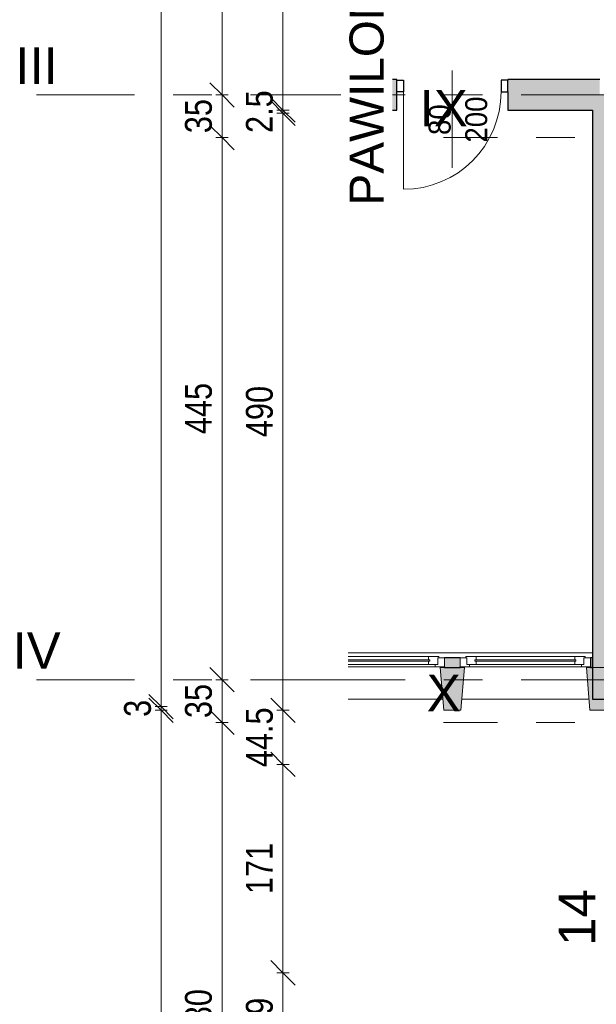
# Model space of a CAD drawing. Header units: centimetres. Extents: x -1737 to 22393, y -8842 to 3760.
# Tile 11 of 44: x -1717 to -1243, y 2097 to 2905. Entities that reach past the tile are written whole.
import ezdxf

# ---------------------------------------------------------------- set-up
doc = ezdxf.new("R2010")
doc.units = ezdxf.units.CM
doc.linetypes.add('Oś', pattern=[222.25, 127, -31.75, 31.75, -31.75])
for name, color, linetype, lineweight in [('A-ANNO-DIMS', 211, 'Continuous', 13), ('A-ANNO-DIMS-100', 211, 'Continuous', 13), ('A-ANNO-NOTE', 131, 'Continuous', 9), ('A-DETL-GENF', 92, 'Continuous', 9), ('A-DETL-MEDM', 33, 'Continuous', 25), ('A-DOOR', 31, 'Continuous', 13), ('A-GLAZ', 151, 'Continuous', 13), ('A-WALL', 113, 'Continuous', 13), ('G-ANNO-TEXT', 231, 'Continuous', 13), ('S-GRID', 1, 'Continuous', 13), ('S-GRID-IDEN', 1, 'Continuous', 13)]:
    doc.layers.add(name, color=color, linetype=linetype, lineweight=lineweight)
doc.styles.add('Arial', font='arial.ttf', dxfattribs={"width": 0.9, "height": 18})
doc.styles.add('Arial Narrow_1', font='ARIALN.TTF', dxfattribs={"height": 22})
doc.styles.add('Arial_1', font='arial.ttf', dxfattribs={"height": 30})
doc.styles.add('Arial_4', font='arial.ttf', dxfattribs={"height": 28})
doc.dimstyles.new('Diagonal_1_100__0_1_', dxfattribs={"dimscale": 30.48, "dimtxt": 22.515481, "dimasz": 0.656168, "dimexe": 0.164042, "dimexo": 0.0625, "dimgap": 0.065617, "dimtad": 1, "dimdec": 1, "dimrnd": 0.1, "dimdsep": 46, "dimtxsty": 'Arial Narrow_1', "dimblk1": 'OBLIQUE', "dimblk2": 'OBLIQUE', "dimsah": 1, "dimcen": 0.09, "dimazin": 0, "dimtfac": 1, "dimtdec": 4, "dimtix": 1, "dimtmove": 0, "dimatfit": 3, "dimfxl": 0.164042, "dimfxlon": 1, "dimtvp": 1, "dimtolj": 1, "dimtzin": 0, "dimarcsym": 2})

# ---------------------------------------------------------------- blocks, each defined once
blk = doc.blocks.new('Elewacja północna - dekoracje1 - Elewacja północna - dekoracje-1864882-3_piętro I __3_90 m_ - stan istniejący')
at = {"layer": 'A-WALL'}
h = blk.add_hatch(color=10, dxfattribs=at)
h.paths.add_polyline_path([(2338.33, 1221.62), (2373.33, 1221.62), (2373.33, 1238.62), (2338.33, 1235.62)], flags=0)
h.paths.add_polyline_path([(2338.33, 1341.62), (2373.33, 1338.62), (2373.33, 1358.62), (2338.33, 1355.62)], flags=0)
at = {"layer": 'A-WALL', "color": 9}
for p, q in [((2373.33, 1358.62), (2338.33, 1355.62)), ((2373.33, 1338.62), (2373.33, 1358.62)), ((2338.33, 1355.62), (2338.33, 1341.62)), ((2338.33, 1341.62), (2373.33, 1338.62)), ((2373.33, 1238.62), (2338.33, 1235.62)), ((2373.33, 1221.62), (2373.33, 1238.62)), ((2338.33, 1235.62), (2338.33, 1221.62)), ((2338.33, 1221.62), (2373.33, 1221.62))]:
    blk.add_line(p, q, dxfattribs=at)
blk = doc.blocks.new('Okno - automatyczna etykieta - 107x___ _-20_cm jednoskrzydłowe bez węgarka-V44-3_piętro I __3_90 m_ - stan istniejący')
at = {"layer": 'A-GLAZ', "color": 9}
for p, q in [((40.5, 5), (-25.51, 5)), ((-25.51, 2.25), (41.5, 2.25)), ((41.5, 1.25), (-25.51, 1.25)), ((40.5, 5), (49, 5)), ((40.5, 2.25), (40.5, 5)), ((41.5, 2.25), (40.5, 2.25)), ((40.5, 1.25), (41.5, 1.25)), ((40.5, -1.5), (40.5, 1.25)), ((41.5, 2.25), (41.5, 1.25)), ((41.5, 1.25), (41.5, 2.25)), ((48, 4), (48, -1.5)), ((49, 4), (48, 4)), ((48, 4), (53.5, 4)), ((48, -1.5), (48, 4)), ((49, 5), (49, 4)), ((53.5, 4), (53.5, -3.5)), ((40.5, -1.5), (-25.51, -1.5)), ((46, -3.5), (-25.51, -3.5)), ((-25.51, -3.5), (53.5, -3.5)), ((48, -1.5), (40.5, -1.5)), ((46, -1.5), (48, -1.5)), ((46, -3.5), (46, -1.5)), ((53.5, -3.5), (46, -3.5))]:
    blk.add_line(p, q, dxfattribs=at)
blk = doc.blocks.new('Okno - automatyczna etykieta - 107x___ _-20_cm jednoskrzydłowe bez węgarka-V45-3_piętro I __3_90 m_ - stan istniejący')
at = {"layer": 'A-GLAZ', "color": 9}
for p, q in [((-46, 3.5), (-53.5, 3.5)), ((-53.5, 3.5), (-53.5, -4)), ((-53.5, 3.5), (53.5, 3.5)), ((-40.5, 1.5), (-48, 1.5)), ((-48, 1.5), (-48, -4)), ((-48, -4), (-48, 1.5)), ((-48, 1.5), (-46, 1.5)), ((-46, 1.5), (-46, 3.5)), ((46, 3.5), (-46, 3.5)), ((-40.5, -1.25), (-40.5, 1.5)), ((40.5, 1.5), (-40.5, 1.5)), ((48, 1.5), (40.5, 1.5)), ((40.5, 1.5), (40.5, -1.25)), ((53.5, 3.5), (46, 3.5)), ((46, 3.5), (46, 1.5)), ((46, 1.5), (48, 1.5)), ((48, -4), (48, 1.5)), ((48, 1.5), (48, -4)), ((53.5, -4), (53.5, 3.5)), ((-53.5, -4), (-48, -4)), ((-48, -4), (-49, -4)), ((-49, -4), (-49, -5)), ((-49, -5), (-40.5, -5)), ((41.5, -1.25), (-41.5, -1.25)), ((-41.5, -1.25), (-41.5, -2.25)), ((-41.5, -2.25), (-41.5, -1.25)), ((-41.5, -1.25), (-40.5, -1.25)), ((-41.5, -2.25), (41.5, -2.25)), ((-40.5, -2.25), (-41.5, -2.25)), ((-40.5, -5), (-40.5, -2.25)), ((40.5, -5), (-40.5, -5)), ((40.5, -1.25), (41.5, -1.25)), ((40.5, -2.25), (40.5, -5)), ((41.5, -2.25), (40.5, -2.25)), ((40.5, -5), (49, -5)), ((41.5, -2.25), (41.5, -1.25)), ((41.5, -1.25), (41.5, -2.25)), ((49, -4), (48, -4)), ((48, -4), (53.5, -4)), ((49, -5), (49, -4))]:
    blk.add_line(p, q, dxfattribs=at)
blk = doc.blocks.new('DRZWI 1S - automatyczna etykieta - Drzwi 80-2146377-3_piętro I __3_90 m_ - stan istniejący')
at = {"layer": 'A-DETL-GENF', "color": 253}
for p, q in [((-45.5, -2.5), (-45.5, -12.05)), ((-40, -2.5), (-45.5, -2.5)), ((-40, -12.05), (-40, -2.5)), ((45.5, -2.5), (40, -2.5)), ((40, -2.5), (40, -12.05)), ((45.5, -12.05), (45.5, -2.5)), ((-45.5, -12.05), (-40, -12.05)), ((40, -12.05), (45.5, -12.05))]:
    blk.add_line(p, q, dxfattribs=at)
at = {"layer": 'A-DETL-MEDM', "color": 53}
for p, q in [((-40, -2.5), (-45.5, -2.5)), ((-45.5, -2.5), (-45.5, -12.05)), ((-40, -12.05), (-40, -2.5)), ((40, -12.05), (40, -2.5)), ((40, -2.5), (45.5, -2.5)), ((45.5, -2.5), (45.5, -12.05)), ((-45.5, -12.05), (-40, -12.05)), ((45.5, -12.05), (40, -12.05))]:
    blk.add_line(p, q, dxfattribs=at)
at = {"layer": 'A-DOOR', "color": 9}
blk.add_line((40, -2.5), (40, 77.5), dxfattribs=at)
blk.add_arc((40, -2.5), 80, 90, 180, dxfattribs=at)
blk = doc.blocks.new('Pawilon A_rvt-1-3_piętro I __3_90 m_ - stan istniejący')
at = {"layer": 'A-WALL'}
h = blk.add_hatch(color=10, dxfattribs=at)
h.paths.add_polyline_path([(-1447.13, 2830.83), (-1407.12, 2830.83), (-1407.12, 2855.83), (-1447.13, 2855.83), (-1447.13, 2845.83)], flags=0)
h.paths.add_polyline_path([(-1316.12, 2830.83), (-1246.62, 2830.83), (-1246.62, 2843.33), (-1240.62, 2843.33), (-1240.62, 2855.83), (-1316.12, 2855.83), (-1316.12, 2845.83)], flags=0)
blk.add_hatch(color=10, dxfattribs=at).paths.add_polyline_path([(-1234.62, 2347.33), (-1234.62, 2843.33), (-1246.62, 2843.33), (-1246.62, 2347.33)], flags=0)
h = blk.add_hatch(color=10, dxfattribs=at)
h.paths.add_polyline_path([(-1356.5, 2373.33), (-1355.12, 2373.33), (-1355.12, 2381.33), (-1368.12, 2381.33), (-1368.12, 2373.33), (-1366.75, 2373.33)], flags=0)
h.paths.add_polyline_path([(-1246.62, 2373.33), (-1246.62, 2381.33), (-1248.12, 2381.33), (-1248.12, 2373.33)], flags=0)
at = {"layer": 'A-ANNO-NOTE', "color": 133, "lineweight": 13}
blk.add_line((-1361.62, 2863.33), (-1361.62, 2783.33), dxfattribs=at)
at = {"layer": 'A-WALL', "color": 53, "lineweight": 25}
for p, q in [((-1407.12, 2855.83), (-1447.13, 2855.83)), ((-1407.12, 2855.38), (-1407.12, 2855.83)), ((-1240.62, 2855.83), (-1316.12, 2855.83)), ((-1316.12, 2855.83), (-1316.12, 2855.38)), ((-1407.12, 2830.83), (-1407.12, 2845.83)), ((-1316.12, 2845.83), (-1316.12, 2830.83)), ((-1447.13, 2830.83), (-1407.12, 2830.83)), ((-1316.12, 2830.83), (-1246.62, 2830.83)), ((-1246.62, 2830.83), (-1246.62, 2347.33)), ((-1355.12, 2381.33), (-1368.12, 2381.33)), ((-1246.62, 2381.33), (-1248.12, 2381.33)), ((-1246.62, 2373.33), (-1246.62, 2381.33)), ((-1368.12, 2373.83), (-1368.12, 2373.33)), ((-1368.12, 2373.33), (-1355.12, 2373.33)), ((-1355.12, 2373.33), (-1355.12, 2373.83)), ((-1248.12, 2373.83), (-1248.12, 2373.33)), ((-1248.12, 2373.33), (-1246.62, 2373.33)), ((-1246.62, 2347.33), (-1234.62, 2347.33))]:
    blk.add_line(p, q, dxfattribs=at)
at = {"layer": 'A-WALL', "color": 9}
for p, q in [((-1447.13, 2385.33), (-1246.62, 2385.33)), ((-1369.39, 2347.33), (-1447.13, 2347.33)), ((-1249.39, 2347.33), (-1353.85, 2347.33))]:
    blk.add_line(p, q, dxfattribs=at)
at = {"layer": 'S-GRID', "linetype": 'Oś'}
for p, q in [((-1177.97, 2843.33), (-1702.93, 2843.33)), ((-1177.97, 2363.33), (-1702.93, 2363.33))]:
    blk.add_line(p, q, dxfattribs=at)
at = {"color": 9, "lineweight": 13}
for name, p, rotation in [('DRZWI 1S - automatyczna etykieta - Drzwi 80-2146377-3_piętro I __3_90 m_ - stan istniejący', (-1361.62, 2843.33), 180), ('Okno - automatyczna etykieta - 107x___ _-20_cm jednoskrzydłowe bez węgarka-V45-3_piętro I __3_90 m_ - stan istniejący', (-1301.62, 2377.33), 180), ('Elewacja północna - dekoracje1 - Elewacja północna - dekoracje-1864882-3_piętro I __3_90 m_ - stan istniejący', (-13, 0), 90.00000000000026)]:
    blk.add_blockref(name, p, dxfattribs=dict(at, rotation=rotation))
blk.add_blockref('Okno - automatyczna etykieta - 107x___ _-20_cm jednoskrzydłowe bez węgarka-V44-3_piętro I __3_90 m_ - stan istniejący', (-1421.62, 2377.33), dxfattribs=at)
at = {"layer": 'A-ANNO-NOTE', "lineweight": 211, "char_height": 18, "attachment_point": 5, "rotation": 90, "line_spacing_factor": 0.936439, "style": 'Arial'}
for s, insert, width in [('\\pxqc,t6.35,12.7,19.05,25.4,31.75,38.1,44.45,50.8,57.15,63.5,69.85,76.2,82.55,88.9,95.25,101.6,107.95,114.3,120.65,127,133.35,139.7,146.05,152.4,158.75,165.1,171.45,177.8,184.15,190.5,196.85,203.2;{200}', (-1341.86, 2823.09), 38.07), ('\\pxqc,t6.35,12.7,19.05,25.4,31.75,38.1,44.45,50.8,57.15,63.5,69.85,76.2,82.55,88.9,95.25,101.6,107.95,114.3,120.65,127,133.35,139.7,146.05,152.4,158.75,165.1,171.45,177.8,184.15,190.5,196.85,203.2;{200}', (-1341.86, 2823.09), 38.07), ('\\pxqc,t6.35,12.7,19.05,25.4,31.75,38.1,44.45,50.8,57.15,63.5,69.85,76.2,82.55,88.9,95.25,101.6,107.95,114.3,120.65,127,133.35,139.7,146.05,152.4,158.75,165.1,171.45,177.8,184.15,190.5,196.85,203.2;{80}', (-1371.86, 2823), 25.65)]:
    blk.add_mtext(s, dxfattribs=dict(at, insert=insert, width=width))
at = {"layer": 'S-GRID-IDEN', "char_height": 30, "attachment_point": 5, "line_spacing_factor": 0.936439, "style": 'Arial_1'}
for s, insert, width in [('\\pxqc,t4.23333,8.46667,12.7,16.93333,21.16667,25.4,29.63333,33.86667,38.1,42.33333,46.56667,50.8,55.03333,59.26667,63.5,67.73333,71.96667,76.2,80.43333,84.66667,88.9,93.13333,97.36667,101.6,105.83333,110.06667,114.3,118.53333,122.76667,127,131.23333,135.46667;{III}', (-1702.8, 2867.39), 36.4), ('\\pxqc,t4.23333,8.46667,12.7,16.93333,21.16667,25.4,29.63333,33.86667,38.1,42.33333,46.56667,50.8,55.03333,59.26667,63.5,67.73333,71.96667,76.2,80.43333,84.66667,88.9,93.13333,97.36667,101.6,105.83333,110.06667,114.3,118.53333,122.76667,127,131.23333,135.46667;{IV}', (-1702.75, 2387.39), 41)]:
    blk.add_mtext(s, dxfattribs=dict(at, insert=insert, width=width))
at = {"layer": 'S-GRID-IDEN', "insert": (-1259.25, 2168.28), "char_height": 30, "width": 48.3, "attachment_point": 5, "rotation": 90, "line_spacing_factor": 0.936439, "style": 'Arial_1'}
blk.add_mtext('\\pxqc,t4.23333,8.46667,12.7,16.93333,21.16667,25.4,29.63333,33.86667,38.1,42.33333,46.56667,50.8,55.03333,59.26667,63.5,67.73333,71.96667,76.2,80.43333,84.66667,88.9,93.13333,97.36667,101.6,105.83333,110.06667,114.3,118.53333,122.76667,127,131.23333,135.46667;{14}', dxfattribs=at)
blk = doc.blocks.new('DIMBLOCK5-3_piętro I __3_90 m_ - stan istniejący')
at = {"layer": 'A-ANNO-DIMS-100'}
for p, q in [((-1550.57, 2328.33), (-1560.57, 2338.33)), ((-1545.57, 2328.33), (-1555.57, 2328.33)), ((-1550.57, 1848.33), (-1550.57, 2328.33)), ((-1550.57, 2328.33), (-1540.57, 2318.33)), ((-1550.57, 2328.33), (-1545.57, 2328.33)), ((-1550.57, 1848.33), (-1560.57, 1858.33)), ((-1545.57, 1848.33), (-1555.57, 1848.33)), ((-1550.57, 1848.33), (-1540.57, 1838.33)), ((-1550.57, 1848.33), (-1545.57, 1848.33))]:
    blk.add_line(p, q, dxfattribs=at)
at = {"layer": 'A-ANNO-DIMS-100', "color": 0, "insert": (-1581, 2067.42), "char_height": 22, "width": 50.1774, "attachment_point": 1, "rotation": 90, "line_spacing_factor": 0.974696, "style": 'Arial Narrow_1'}
blk.add_mtext('480', dxfattribs=at)
blk = doc.blocks.new('_Oblique')
at = {"color": 0, "linetype": 'ByBlock', "lineweight": -2}
blk.add_line((-0.5, -0.5), (0.5, 0.5), dxfattribs=at)
blk = doc.blocks.new('DIMBLOCK6-3_piętro I __3_90 m_ - stan istniejący')
at = {"layer": 'A-ANNO-DIMS-100'}
for p, q in [((-1550.57, 2363.33), (-1560.57, 2373.33)), ((-1545.57, 2363.33), (-1555.57, 2363.33)), ((-1550.57, 2328.33), (-1550.57, 2363.33)), ((-1550.57, 2363.33), (-1540.57, 2353.33)), ((-1550.57, 2363.33), (-1545.57, 2363.33)), ((-1550.57, 2328.33), (-1560.57, 2338.33)), ((-1545.57, 2328.33), (-1555.57, 2328.33)), ((-1550.57, 2328.33), (-1540.57, 2318.33)), ((-1550.57, 2328.33), (-1545.57, 2328.33))]:
    blk.add_line(p, q, dxfattribs=at)
at = {"layer": 'A-ANNO-DIMS-100', "color": 0, "insert": (-1581, 2331.89), "char_height": 22, "width": 33.4516, "attachment_point": 1, "rotation": 90, "line_spacing_factor": 0.974696, "style": 'Arial Narrow_1'}
blk.add_mtext('35', dxfattribs=at)
blk = doc.blocks.new('DIMBLOCK7-3_piętro I __3_90 m_ - stan istniejący')
at = {"layer": 'A-ANNO-DIMS-100'}
for p, q in [((-1550.57, 2808.33), (-1560.57, 2818.33)), ((-1545.57, 2808.33), (-1555.57, 2808.33)), ((-1550.57, 2363.33), (-1550.57, 2808.33)), ((-1550.57, 2808.33), (-1540.57, 2798.33)), ((-1550.57, 2808.33), (-1545.57, 2808.33)), ((-1550.57, 2363.33), (-1560.57, 2373.33)), ((-1545.57, 2363.33), (-1555.57, 2363.33)), ((-1550.57, 2363.33), (-1540.57, 2353.33)), ((-1550.57, 2363.33), (-1545.57, 2363.33))]:
    blk.add_line(p, q, dxfattribs=at)
at = {"layer": 'A-ANNO-DIMS-100', "color": 0, "insert": (-1581, 2564.92), "char_height": 22, "width": 50.1774, "attachment_point": 1, "rotation": 90, "line_spacing_factor": 0.974696, "style": 'Arial Narrow_1'}
blk.add_mtext('445', dxfattribs=at)
blk = doc.blocks.new('DIMBLOCK8-3_piętro I __3_90 m_ - stan istniejący')
at = {"layer": 'A-ANNO-DIMS-100'}
for p, q in [((-1550.57, 2843.33), (-1560.57, 2853.33)), ((-1545.57, 2843.33), (-1555.57, 2843.33)), ((-1550.57, 2808.33), (-1550.57, 2843.33)), ((-1550.57, 2843.33), (-1540.57, 2833.33)), ((-1550.57, 2843.33), (-1545.57, 2843.33)), ((-1550.57, 2808.33), (-1560.57, 2818.33)), ((-1545.57, 2808.33), (-1555.57, 2808.33)), ((-1550.57, 2808.33), (-1540.57, 2798.33)), ((-1550.57, 2808.33), (-1545.57, 2808.33))]:
    blk.add_line(p, q, dxfattribs=at)
at = {"layer": 'A-ANNO-DIMS-100', "color": 0, "insert": (-1581, 2811.89), "char_height": 22, "width": 33.4516, "attachment_point": 1, "rotation": 90, "line_spacing_factor": 0.974696, "style": 'Arial Narrow_1'}
blk.add_mtext('35', dxfattribs=at)
blk = doc.blocks.new('DIMBLOCK9-3_piętro I __3_90 m_ - stan istniejący')
at = {"layer": 'A-ANNO-DIMS-100'}
for p, q in [((-1550.57, 3053.33), (-1560.57, 3063.33)), ((-1545.57, 3053.33), (-1555.57, 3053.33)), ((-1550.57, 2843.33), (-1550.57, 3053.33)), ((-1550.57, 3053.33), (-1540.57, 3043.33)), ((-1550.57, 3053.33), (-1545.57, 3053.33)), ((-1550.57, 2843.33), (-1560.57, 2853.33)), ((-1545.57, 2843.33), (-1555.57, 2843.33)), ((-1550.57, 2843.33), (-1540.57, 2833.33)), ((-1550.57, 2843.33), (-1545.57, 2843.33))]:
    blk.add_line(p, q, dxfattribs=at)
at = {"layer": 'A-ANNO-DIMS-100', "color": 0, "insert": (-1581, 2927.42), "char_height": 22, "width": 50.1774, "attachment_point": 1, "rotation": 90, "line_spacing_factor": 0.974696, "style": 'Arial Narrow_1'}
blk.add_mtext('210', dxfattribs=at)
blk = doc.blocks.new('DIMBLOCK12-3_piętro I __3_90 m_ - stan istniejący')
at = {"layer": 'A-ANNO-DIMS-100'}
for p, q in [((-1600.57, 2338.33), (-1610.57, 2348.33)), ((-1595.57, 2338.33), (-1605.57, 2338.33)), ((-1600.57, 381.33), (-1600.57, 2338.33)), ((-1600.57, 2338.33), (-1590.57, 2328.33)), ((-1600.57, 2338.33), (-1595.57, 2338.33)), ((-1600.57, 381.33), (-1610.57, 391.33)), ((-1595.57, 381.33), (-1605.57, 381.33)), ((-1600.57, 381.33), (-1590.57, 371.33)), ((-1600.57, 381.33), (-1595.57, 381.33))]:
    blk.add_line(p, q, dxfattribs=at)
at = {"layer": 'A-ANNO-DIMS-100', "color": 0, "insert": (-1631, 1331.95), "char_height": 22, "width": 66.9031, "attachment_point": 1, "rotation": 90, "line_spacing_factor": 0.974696, "style": 'Arial Narrow_1'}
blk.add_mtext('1957', dxfattribs=at)
blk = doc.blocks.new('DIMBLOCK13-3_piętro I __3_90 m_ - stan istniejący')
at = {"layer": 'A-ANNO-DIMS-100'}
for p, q in [((-1600.57, 2341.33), (-1610.57, 2351.33)), ((-1600.57, 2338.33), (-1610.57, 2348.33)), ((-1605.57, 2341.33), (-1595.57, 2341.33)), ((-1600.57, 2341.33), (-1605.57, 2341.33)), ((-1595.57, 2338.33), (-1605.57, 2338.33)), ((-1600.57, 2338.33), (-1600.57, 2341.33)), ((-1600.57, 2341.33), (-1590.57, 2331.33)), ((-1600.57, 2338.33), (-1590.57, 2328.33)), ((-1600.57, 2338.33), (-1595.57, 2338.33))]:
    blk.add_line(p, q, dxfattribs=at)
at = {"layer": 'A-ANNO-DIMS-100', "color": 0, "insert": (-1631, 2332.86), "char_height": 22, "width": 16.7258, "attachment_point": 1, "rotation": 90, "line_spacing_factor": 0.974696, "style": 'Arial Narrow_1'}
blk.add_mtext('\\fArial Narrow|b0|i0|c238|p34|;3', dxfattribs=at)
blk = doc.blocks.new('DIMBLOCK14-3_piętro I __3_90 m_ - stan istniejący')
at = {"layer": 'A-ANNO-DIMS-100'}
for p, q in [((-1600.57, 3558.33), (-1610.57, 3568.33)), ((-1595.57, 3558.33), (-1605.57, 3558.33)), ((-1600.57, 2341.33), (-1600.57, 3558.33)), ((-1600.57, 3558.33), (-1590.57, 3548.33)), ((-1600.57, 3558.33), (-1595.57, 3558.33)), ((-1600.57, 2341.33), (-1610.57, 2351.33)), ((-1605.57, 2341.33), (-1595.57, 2341.33)), ((-1600.57, 2341.33), (-1605.57, 2341.33)), ((-1600.57, 2341.33), (-1590.57, 2331.33))]:
    blk.add_line(p, q, dxfattribs=at)
at = {"layer": 'A-ANNO-DIMS-100', "color": 0, "insert": (-1631, 2921.95), "char_height": 22, "width": 66.9031, "attachment_point": 1, "rotation": 90, "line_spacing_factor": 0.974696, "style": 'Arial Narrow_1'}
blk.add_mtext('1217', dxfattribs=at)
blk = doc.blocks.new('DIMBLOCK155-3_piętro I __3_90 m_ - stan istniejący')
at = {"layer": 'A-ANNO-DIMS-100'}
for p, q in [((-1500.57, 2828.33), (-1510.57, 2838.33)), ((-1495.57, 2828.33), (-1505.57, 2828.33)), ((-1500.57, 2338.33), (-1500.57, 2828.33)), ((-1500.57, 2828.33), (-1490.57, 2818.33)), ((-1500.57, 2828.33), (-1495.57, 2828.33)), ((-1500.57, 2338.33), (-1510.57, 2348.33)), ((-1495.57, 2338.33), (-1505.57, 2338.33)), ((-1500.57, 2338.33), (-1490.57, 2328.33)), ((-1500.57, 2338.33), (-1495.57, 2338.33))]:
    blk.add_line(p, q, dxfattribs=at)
at = {"layer": 'A-ANNO-DIMS-100', "color": 0, "insert": (-1531, 2562.42), "char_height": 22, "width": 50.1774, "attachment_point": 1, "rotation": 90, "line_spacing_factor": 0.974696, "style": 'Arial Narrow_1'}
blk.add_mtext('490', dxfattribs=at)
blk = doc.blocks.new('DIMBLOCK156-3_piętro I __3_90 m_ - stan istniejący')
at = {"layer": 'A-ANNO-DIMS-100'}
for p, q in [((-1500.57, 2830.83), (-1510.57, 2840.83)), ((-1500.57, 2828.33), (-1510.57, 2838.33)), ((-1495.57, 2830.83), (-1505.57, 2830.83)), ((-1495.57, 2828.33), (-1505.57, 2828.33)), ((-1500.57, 2828.33), (-1500.57, 2830.83)), ((-1500.57, 2830.83), (-1490.57, 2820.83)), ((-1500.57, 2830.83), (-1495.57, 2830.83)), ((-1500.57, 2828.33), (-1490.57, 2818.33)), ((-1500.57, 2828.33), (-1495.57, 2828.33))]:
    blk.add_line(p, q, dxfattribs=at)
at = {"layer": 'A-ANNO-DIMS-100', "color": 0, "insert": (-1531, 2812.06), "char_height": 22, "width": 42.0289, "attachment_point": 1, "rotation": 90, "line_spacing_factor": 0.974696, "style": 'Arial Narrow_1'}
blk.add_mtext('2.5', dxfattribs=at)
blk = doc.blocks.new('DIMBLOCK157-3_piętro I __3_90 m_ - stan istniejący')
at = {"layer": 'A-ANNO-DIMS-100'}
for p, q in [((-1500.57, 3523.33), (-1510.57, 3533.33)), ((-1495.57, 3523.33), (-1505.57, 3523.33)), ((-1500.57, 2830.83), (-1500.57, 3523.33)), ((-1500.57, 3523.33), (-1490.57, 3513.33)), ((-1500.57, 3523.33), (-1495.57, 3523.33)), ((-1500.57, 2830.83), (-1510.57, 2840.83)), ((-1495.57, 2830.83), (-1505.57, 2830.83)), ((-1500.57, 2830.83), (-1490.57, 2820.83)), ((-1500.57, 2830.83), (-1495.57, 2830.83))]:
    blk.add_line(p, q, dxfattribs=at)
at = {"layer": 'A-ANNO-DIMS-100', "color": 0, "insert": (-1531, 3145.63), "char_height": 22, "width": 75.4805, "attachment_point": 1, "rotation": 90, "line_spacing_factor": 0.974696, "style": 'Arial Narrow_1'}
blk.add_mtext('692.5', dxfattribs=at)
blk = doc.blocks.new('DIMBLOCK268-3_piętro I __3_90 m_ - stan istniejący')
at = {"layer": 'A-ANNO-DIMS-100'}
for p, q in [((-1500.57, 2122.83), (-1510.57, 2132.83)), ((-1495.57, 2122.83), (-1505.57, 2122.83)), ((-1500.57, 2053.83), (-1500.57, 2122.83)), ((-1500.57, 2122.83), (-1490.57, 2112.83)), ((-1500.57, 2122.83), (-1495.57, 2122.83)), ((-1500.57, 2053.83), (-1510.57, 2063.83)), ((-1495.57, 2053.83), (-1505.57, 2053.83)), ((-1500.57, 2053.83), (-1490.57, 2043.83)), ((-1500.57, 2053.83), (-1495.57, 2053.83))]:
    blk.add_line(p, q, dxfattribs=at)
at = {"layer": 'A-ANNO-DIMS-100', "color": 0, "insert": (-1531, 2074.39), "char_height": 22, "width": 33.4516, "attachment_point": 1, "rotation": 90, "line_spacing_factor": 0.974696, "style": 'Arial Narrow_1'}
blk.add_mtext('69', dxfattribs=at)
blk = doc.blocks.new('DIMBLOCK269-3_piętro I __3_90 m_ - stan istniejący')
at = {"layer": 'A-ANNO-DIMS-100'}
for p, q in [((-1500.57, 2293.83), (-1510.57, 2303.83)), ((-1495.57, 2293.83), (-1505.57, 2293.83)), ((-1500.57, 2122.83), (-1500.57, 2293.83)), ((-1500.57, 2293.83), (-1490.57, 2283.83)), ((-1500.57, 2293.83), (-1495.57, 2293.83)), ((-1500.57, 2122.83), (-1510.57, 2132.83)), ((-1495.57, 2122.83), (-1505.57, 2122.83)), ((-1500.57, 2122.83), (-1490.57, 2112.83)), ((-1500.57, 2122.83), (-1495.57, 2122.83))]:
    blk.add_line(p, q, dxfattribs=at)
at = {"layer": 'A-ANNO-DIMS-100', "color": 0, "insert": (-1531, 2187.42), "char_height": 22, "width": 50.1774, "attachment_point": 1, "rotation": 90, "line_spacing_factor": 0.974696, "style": 'Arial Narrow_1'}
blk.add_mtext('171', dxfattribs=at)
blk = doc.blocks.new('DIMBLOCK270-3_piętro I __3_90 m_ - stan istniejący')
at = {"layer": 'A-ANNO-DIMS-100'}
for p, q in [((-1500.57, 2338.33), (-1510.57, 2348.33)), ((-1495.57, 2338.33), (-1505.57, 2338.33)), ((-1500.57, 2293.83), (-1500.57, 2338.33)), ((-1500.57, 2338.33), (-1490.57, 2328.33)), ((-1500.57, 2338.33), (-1495.57, 2338.33)), ((-1500.57, 2293.83), (-1510.57, 2303.83)), ((-1495.57, 2293.83), (-1505.57, 2293.83)), ((-1500.57, 2293.83), (-1490.57, 2283.83)), ((-1500.57, 2293.83), (-1495.57, 2293.83))]:
    blk.add_line(p, q, dxfattribs=at)
at = {"layer": 'A-ANNO-DIMS-100', "color": 0, "insert": (-1531, 2291.59), "char_height": 22, "width": 58.7547, "attachment_point": 1, "rotation": 90, "line_spacing_factor": 0.974696, "style": 'Arial Narrow_1'}
blk.add_mtext('44.5', dxfattribs=at)

msp = doc.modelspace()

# ---------------------------------------------------------------- linework, layer by layer
at = {"layer": 'S-GRID', "linetype": 'Oś'}
for p, q in [((1342.46, 2808.33), (-1368.76, 2808.33)), ((1342.46, 2328.33), (-1368.76, 2328.33))]:
    msp.add_line(p, q, dxfattribs=at)

# ---------------------------------------------------------------- block references
at = {"lineweight": 5}
msp.add_blockref('Pawilon A_rvt-1-3_piętro I __3_90 m_ - stan istniejący', (0, 0), dxfattribs=at)

# ---------------------------------------------------------------- texts
at = {"layer": 'S-GRID-IDEN', "char_height": 30, "attachment_point": 5, "line_spacing_factor": 0.936439, "style": 'Arial_1'}
for s, insert, width in [('\\pxqc,t4.23333,8.46667,12.7,16.93333,21.16667,25.4,29.63333,33.86667,38.1,42.33333,46.56667,50.8,55.03333,59.26667,63.5,67.73333,71.96667,76.2,80.43333,84.66667,88.9,93.13333,97.36667,101.6,105.83333,110.06667,114.3,118.53333,122.76667,127,131.23333,135.46667;{IX}', (-1368.64, 2832.39), 39.7), ('\\pxqc,t4.23333,8.46667,12.7,16.93333,21.16667,25.4,29.63333,33.86667,38.1,42.33333,46.56667,50.8,55.03333,59.26667,63.5,67.73333,71.96667,76.2,80.43333,84.66667,88.9,93.13333,97.36667,101.6,105.83333,110.06667,114.3,118.53333,122.76667,127,131.23333,135.46667;{X}', (-1368.64, 2352.39), 27.8)]:
    msp.add_mtext(s, dxfattribs=dict(at, insert=insert, width=width))

# ---------------------------------------------------------------- dimensions: what is measured, and where the dimension line sits
at = {"layer": 'A-ANNO-DIMS'}
for base, p1, p2, override, picture, middle in [((-1600.57, 3558.33), (-1605.57, 2341.33), (-1595.57, 3558.33), {"dimpost": '<>', "dimfxl": 1217.041084}, 'DIMBLOCK14-3_piętro I __3_90 m_ - stan istniejący', (-1613.61, 2949.83)), ((-1500.57, 3523.33), (-1495.57, 2830.83), (-1495.57, 3523.33), {"dimpost": '<>', "dimfxl": 692.5}, 'DIMBLOCK157-3_piętro I __3_90 m_ - stan istniejący', (-1513.8, 3177.08)), ((-1550.57, 3053.33), (-1545.57, 2843.33), (-1545.57, 3053.33), {"dimpost": '<>', "dimfxl": 210}, 'DIMBLOCK9-3_piętro I __3_90 m_ - stan istniejący', (-1563.8, 2948.33)), ((-1550.57, 2843.33), (-1545.57, 2808.33), (-1545.57, 2843.33), {"dimpost": '<>', "dimfxl": 35}, 'DIMBLOCK8-3_piętro I __3_90 m_ - stan istniejący', (-1563.8, 2825.83)), ((-1500.57, 2830.83), (-1495.57, 2828.33), (-1495.57, 2830.83), {"dimpost": '<>', "dimfxl": 2.5}, 'DIMBLOCK156-3_piętro I __3_90 m_ - stan istniejący', (-1513.8, 2829.58)), ((-1500.57, 2828.33), (-1495.57, 2338.33), (-1495.57, 2828.33), {"dimpost": '<>', "dimfxl": 490}, 'DIMBLOCK155-3_piętro I __3_90 m_ - stan istniejący', (-1513.8, 2583.33)), ((-1550.57, 2808.33), (-1545.57, 2363.33), (-1545.57, 2808.33), {"dimpost": '<>', "dimfxl": 445}, 'DIMBLOCK7-3_piętro I __3_90 m_ - stan istniejący', (-1563.76, 2585.83)), ((-1550.57, 2363.33), (-1545.57, 2328.33), (-1545.57, 2363.33), {"dimpost": '<>', "dimfxl": 35}, 'DIMBLOCK6-3_piętro I __3_90 m_ - stan istniejący', (-1563.8, 2345.83)), ((-1600.57, 2341.33), (-1595.57, 2338.33), (-1605.57, 2341.33), {"dimpost": '<>', "dimfxl": 10.440307}, 'DIMBLOCK13-3_piętro I __3_90 m_ - stan istniejący', (-1613.8, 2339.83)), ((-1600.57, 2338.33), (-1595.57, 381.33), (-1595.57, 2338.33), {"dimpost": '<>', "dimfxl": 1957}, 'DIMBLOCK12-3_piętro I __3_90 m_ - stan istniejący', (-1613.8, 1359.83)), ((-1500.57, 2338.33), (-1495.57, 2293.83), (-1495.57, 2338.33), {"dimpost": '<>', "dimfxl": 44.5}, 'DIMBLOCK270-3_piętro I __3_90 m_ - stan istniejący', (-1513.76, 2316.08)), ((-1550.57, 2328.33), (-1545.57, 1848.33), (-1545.57, 2328.33), {"dimpost": '<>', "dimfxl": 480}, 'DIMBLOCK5-3_piętro I __3_90 m_ - stan istniejący', (-1563.8, 2088.33)), ((-1500.57, 2293.83), (-1495.57, 2122.83), (-1495.57, 2293.83), {"dimpost": '<>', "dimfxl": 171}, 'DIMBLOCK269-3_piętro I __3_90 m_ - stan istniejący', (-1513.61, 2208.33)), ((-1500.57, 2122.83), (-1495.57, 2053.83), (-1495.57, 2122.83), {"dimpost": '<>', "dimfxl": 69}, 'DIMBLOCK268-3_piętro I __3_90 m_ - stan istniejący', (-1513.8, 2088.33))]:
    dim = msp.add_linear_dim(base=base, p1=p1, p2=p2, angle=90, dimstyle='Diagonal_1_100__0_1_', override=override, dxfattribs=at)
    dim.commit()
    dim.dimension.update_dxf_attribs({"geometry": picture, "text_midpoint": middle})

# ---------------------------------------------------------------- next in the draw order: texts
at = {"layer": 'G-ANNO-TEXT', "color": 7, "insert": (-1445.96, 2752.53), "char_height": 28, "width": 219.776, "attachment_point": 1, "rotation": 90, "line_spacing_factor": 0.936439, "style": 'Arial_4', "bg_fill": 3, "box_fill_scale": 1.25, "bg_fill_color": 256, "bg_fill_true_color": 13158600, "bg_fill_transparency": 0}
msp.add_mtext('\\pxt4.53571,9.07143,13.60714,18.14286,22.67857,27.21429,31.75,36.28571,40.82143,45.35714,49.89286,54.42857,58.96429,63.5,68.03571,72.57143,77.10714,81.64286,86.17857,90.71429,95.25,99.78571,104.32143,108.85714,113.39286,117.92857,122.46429,127,131.53571,136.07143,140.60714,145.14286;{PAWILON A}', dxfattribs=at)

doc.saveas('drawing.dxf')
